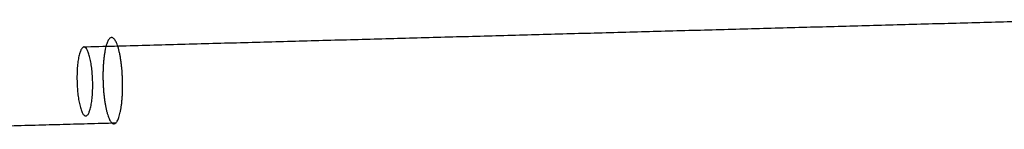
# Model space of a CAD drawing. Header units: millimetres. Extents: x 84779 to 86558, y -29192 to -27779.
# Tile 212 of 219: x 85033 to 85205, y -28806 to -28787. Entities that reach past the tile are written whole.
import ezdxf

# ---------------------------------------------------------------- set-up
doc = ezdxf.new("R2010")
doc.units = ezdxf.units.MM
doc.layers.add('Default', color=7, linetype='Continuous', true_color=0x000000)

msp = doc.modelspace()

# ---------------------------------------------------------------- linework, layer by layer
at = {"layer": 'Default'}
for points in [[(85219.5, -28787.15, 1797.5), (85131.87, -28789.54, 1777.11), (85044.25, -28791.93, 1756.72)], [(85049.92, -28805.13, 1755.94), (85030.45, -28805.66, 1751.41), (85010.98, -28806.2, 1746.88)]]:
    msp.add_open_spline(points, degree=2, dxfattribs=at)
for points, knots in [([(85049.92, -28805.13, 1755.94), (85048.28, -28806.45, 1763.14), (85047.79, -28799.07, 1764.38), (85047.3, -28791.69, 1765.62), (85048.94, -28790.37, 1758.42), (85050.58, -28789.06, 1751.22), (85051.07, -28796.44, 1749.98), (85051.56, -28803.82, 1748.74), (85049.92, -28805.13, 1755.94)], [0, 0, 0, 11.780972, 11.780972, 23.561945, 23.561945, 35.342917, 35.342917, 47.12389, 47.12389, 47.12389]), ([(85044.25, -28791.93, 1756.72), (85045.58, -28791.21, 1750.91), (85045.9, -28797.16, 1750.24), (85046.21, -28803.12, 1749.57), (85044.88, -28803.84, 1755.38), (85043.55, -28804.56, 1761.18), (85043.23, -28798.61, 1761.85), (85042.92, -28792.66, 1762.52), (85044.25, -28791.93, 1756.72)], [0, 0, 0, 7.853982, 7.853982, 15.707963, 15.707963, 23.561945, 23.561945, 31.415927, 31.415927, 31.415927])]:
    msp.add_rational_spline(points, [1, 0.707106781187, 1, 0.707106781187, 1, 0.707106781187, 1, 0.707106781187, 1], degree=2, knots=knots, dxfattribs=at)

doc.saveas('drawing.dxf')
